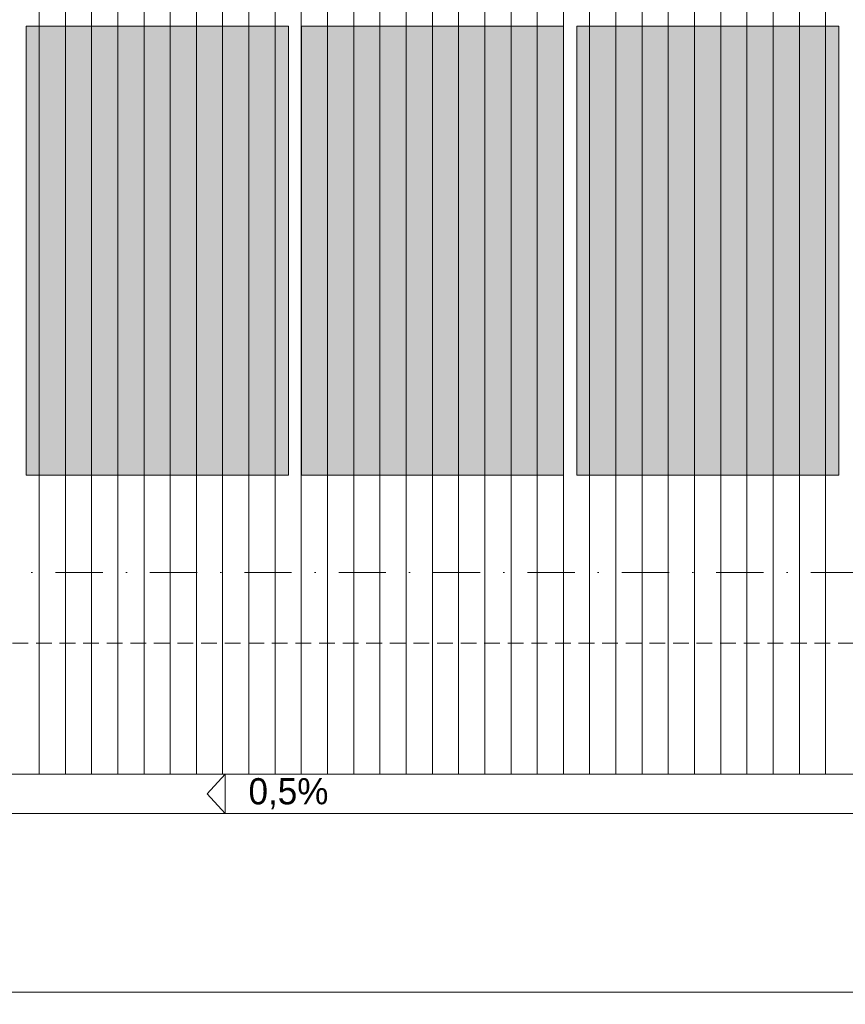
# Model space of a CAD drawing. Header units: millimetres. Extents: x 100377 to 139599, y -1988 to 13993.
# Tile 19 of 53: x 116188 to 119338, y -1342 to 2417. Entities that reach past the tile are written whole.
import ezdxf

# ---------------------------------------------------------------- set-up
doc = ezdxf.new("R2010")
doc.units = ezdxf.units.MM
doc.header["$MEASUREMENT"] = 0
doc.linetypes.add('Kropki i Kreski', pattern=[360, 180, -90, 0, -90])
doc.linetypes.add('Przerywana gęsta', pattern=[90, 60, -30])
for name, color, linetype, lineweight in [('Nowe_0_Nr_pióra__1', 7, 'Continuous', 13), ('Nowe_0_Nr_pióra__2', 251, 'Continuous', 13), ('Nowe_0_Nr_pióra__77', 2, 'Continuous', 15), ('Nowe_299-A Wymiary Opisy_Nr_pióra__1', 7, 'Continuous', 13), ('Nowe_299-A Wymiary Opisy_Nr_pióra__21', 7, 'Continuous', 25), ('Nowe_830-G Teksty Etykiety_Nr_pióra__1', 7, 'Continuous', 13)]:
    doc.layers.add(name, color=color, linetype=linetype, lineweight=lineweight)
doc.layers.add('Nowe_299-A Wymiary Opisy', color=7, linetype='Continuous')
doc.styles.add('STYL_AUTOMATYCZNY_1', font='txt')
doc.dimstyles.new('STYL_AUTOMATYCZNY__2', dxfattribs={"dimtxt": 200, "dimasz": 47.5, "dimexe": 0.18, "dimexo": 300, "dimgap": 0.09, "dimtad": 1, "dimtih": 1, "dimtoh": 1, "dimdec": 0, "dimlfac": 0.1, "dimzin": 0, "dimdsep": 46, "dimtxsty": 'STYL_AUTOMATYCZNY_1', "dimblk": 'ARROWHEAD_2', "dimblk1": 'ARROWHEAD_2', "dimblk2": 'ARROWHEAD_2', "dimcen": 0.09, "dimclrd": 7, "dimclre": 7, "dimclrt": 7, "dimadec": 1, "dimazin": 0, "dimtfac": 1, "dimtdec": 4, "dimtmove": 0, "dimatfit": 3, "dimfxl": 0, "dimtolj": 1, "dimtzin": 0, "dimarcsym": 0})

# ---------------------------------------------------------------- blocks, each defined once
blk = doc.blocks.new('*X2')
at = {"layer": 'Nowe_0_Nr_pióra__2', "color": 251, "linetype": 'Continuous', "lineweight": 13}
for p, q in [((116262.4, 2537), (116262.4, 2287)), ((116262.4, 2537), (116262.4, 2287)), ((116362.4, 2537), (116362.4, 2287)), ((116362.4, 2537), (116362.4, 2287)), ((116462.4, 2537), (116462.4, 2287)), ((116462.4, 2537), (116462.4, 2287)), ((116562.4, 2537), (116562.4, 2287)), ((116562.4, 2537), (116562.4, 2287)), ((116662.4, 2537), (116662.4, 2287)), ((116662.4, 2537), (116662.4, 2287)), ((116762.4, 2537), (116762.4, 2287)), ((116762.4, 2537), (116762.4, 2287)), ((116862.4, 2537), (116862.4, 2287)), ((116862.4, 2537), (116862.4, 2287)), ((116962.4, 2537), (116962.4, 2287)), ((116962.4, 2537), (116962.4, 2287)), ((117062.4, 2537), (117062.4, 2287)), ((117062.4, 2537), (117062.4, 2287)), ((117162.4, 2537), (117162.4, 2287)), ((117162.4, 2537), (117162.4, 2287)), ((117262.4, 2537), (117262.4, 2287)), ((117262.4, 2537), (117262.4, 2287)), ((117362.4, 2537), (117362.4, 2287)), ((117362.4, 2537), (117362.4, 2287)), ((117462.4, 2537), (117462.4, 2287)), ((117462.4, 2537), (117462.4, 2287)), ((117562.4, 2537), (117562.4, 2287)), ((117562.4, 2537), (117562.4, 2287)), ((117662.4, 2537), (117662.4, 2287)), ((117662.4, 2537), (117662.4, 2287)), ((117762.4, 2537), (117762.4, 2287)), ((117762.4, 2537), (117762.4, 2287)), ((117862.4, 2537), (117862.4, 2287)), ((117862.4, 2537), (117862.4, 2287)), ((117962.4, 2537), (117962.4, 2287)), ((117962.4, 2537), (117962.4, 2287)), ((118062.4, 2537), (118062.4, 2287)), ((118062.4, 2537), (118062.4, 2287)), ((118162.4, 2537), (118162.4, 2287)), ((118162.4, 2537), (118162.4, 2287)), ((118262.4, 2537), (118262.4, 2287)), ((118262.4, 2537), (118262.4, 2287)), ((118362.4, 2537), (118362.4, 2287)), ((118362.4, 2537), (118362.4, 2287)), ((118462.4, 2537), (118462.4, 2287)), ((118462.4, 2537), (118462.4, 2287)), ((118562.4, 2537), (118562.4, 2287)), ((118562.4, 2537), (118562.4, 2287)), ((118662.4, 2537), (118662.4, 2287)), ((118662.4, 2537), (118662.4, 2287)), ((118762.4, 2537), (118762.4, 2287)), ((118762.4, 2537), (118762.4, 2287)), ((118862.4, 2537), (118862.4, 2287)), ((118862.4, 2537), (118862.4, 2287)), ((118962.4, 2537), (118962.4, 2287)), ((118962.4, 2537), (118962.4, 2287)), ((119062.4, 2537), (119062.4, 2287)), ((119062.4, 2537), (119062.4, 2287)), ((119162.4, 2537), (119162.4, 2287)), ((119162.4, 2537), (119162.4, 2287)), ((119262.4, 2537), (119262.4, 2287)), ((119262.4, 2537), (119262.4, 2287)), ((116262.4, 2287), (116262.4, 2037)), ((116262.4, 2287), (116262.4, 2037)), ((116362.4, 2287), (116362.4, 2037)), ((116362.4, 2287), (116362.4, 2037)), ((116462.4, 2287), (116462.4, 2037)), ((116462.4, 2287), (116462.4, 2037)), ((116562.4, 2287), (116562.4, 2037)), ((116562.4, 2287), (116562.4, 2037)), ((116662.4, 2287), (116662.4, 2037)), ((116662.4, 2287), (116662.4, 2037)), ((116762.4, 2287), (116762.4, 2037)), ((116762.4, 2287), (116762.4, 2037)), ((116862.4, 2287), (116862.4, 2037)), ((116862.4, 2287), (116862.4, 2037)), ((116962.4, 2287), (116962.4, 2037)), ((116962.4, 2287), (116962.4, 2037)), ((117062.4, 2287), (117062.4, 2037)), ((117062.4, 2287), (117062.4, 2037)), ((117162.4, 2287), (117162.4, 2037)), ((117162.4, 2287), (117162.4, 2037)), ((117262.4, 2287), (117262.4, 2037)), ((117262.4, 2287), (117262.4, 2037)), ((117362.4, 2287), (117362.4, 2037)), ((117362.4, 2287), (117362.4, 2037)), ((117462.4, 2287), (117462.4, 2037)), ((117462.4, 2287), (117462.4, 2037)), ((117562.4, 2287), (117562.4, 2037)), ((117562.4, 2287), (117562.4, 2037)), ((117662.4, 2287), (117662.4, 2037)), ((117662.4, 2287), (117662.4, 2037)), ((117762.4, 2287), (117762.4, 2037)), ((117762.4, 2287), (117762.4, 2037)), ((117862.4, 2287), (117862.4, 2037)), ((117862.4, 2287), (117862.4, 2037)), ((117962.4, 2287), (117962.4, 2037)), ((117962.4, 2287), (117962.4, 2037)), ((118062.4, 2287), (118062.4, 2037)), ((118062.4, 2287), (118062.4, 2037)), ((118162.4, 2287), (118162.4, 2037)), ((118162.4, 2287), (118162.4, 2037)), ((118262.4, 2287), (118262.4, 2037)), ((118262.4, 2287), (118262.4, 2037)), ((118362.4, 2287), (118362.4, 2037)), ((118362.4, 2287), (118362.4, 2037)), ((118462.4, 2287), (118462.4, 2037)), ((118462.4, 2287), (118462.4, 2037)), ((118562.4, 2287), (118562.4, 2037)), ((118562.4, 2287), (118562.4, 2037)), ((118662.4, 2287), (118662.4, 2037)), ((118662.4, 2287), (118662.4, 2037)), ((118762.4, 2287), (118762.4, 2037)), ((118762.4, 2287), (118762.4, 2037)), ((118862.4, 2287), (118862.4, 2037)), ((118862.4, 2287), (118862.4, 2037)), ((118962.4, 2287), (118962.4, 2037)), ((118962.4, 2287), (118962.4, 2037)), ((119062.4, 2287), (119062.4, 2037)), ((119062.4, 2287), (119062.4, 2037)), ((119162.4, 2287), (119162.4, 2037)), ((119162.4, 2287), (119162.4, 2037)), ((119262.4, 2287), (119262.4, 2037)), ((119262.4, 2287), (119262.4, 2037)), ((116262.4, 2037), (116262.4, 1787)), ((116262.4, 2037), (116262.4, 1787)), ((116362.4, 2037), (116362.4, 1787)), ((116362.4, 2037), (116362.4, 1787)), ((116462.4, 2037), (116462.4, 1787)), ((116462.4, 2037), (116462.4, 1787)), ((116562.4, 2037), (116562.4, 1787)), ((116562.4, 2037), (116562.4, 1787)), ((116662.4, 2037), (116662.4, 1787)), ((116662.4, 2037), (116662.4, 1787)), ((116762.4, 2037), (116762.4, 1787)), ((116762.4, 2037), (116762.4, 1787)), ((116862.4, 2037), (116862.4, 1787)), ((116862.4, 2037), (116862.4, 1787)), ((116962.4, 2037), (116962.4, 1787)), ((116962.4, 2037), (116962.4, 1787)), ((117062.4, 2037), (117062.4, 1787)), ((117062.4, 2037), (117062.4, 1787)), ((117162.4, 2037), (117162.4, 1787)), ((117162.4, 2037), (117162.4, 1787)), ((117262.4, 2037), (117262.4, 1787)), ((117262.4, 2037), (117262.4, 1787)), ((117362.4, 2037), (117362.4, 1787)), ((117362.4, 2037), (117362.4, 1787)), ((117462.4, 2037), (117462.4, 1787)), ((117462.4, 2037), (117462.4, 1787)), ((117562.4, 2037), (117562.4, 1787)), ((117562.4, 2037), (117562.4, 1787)), ((117662.4, 2037), (117662.4, 1787)), ((117662.4, 2037), (117662.4, 1787)), ((117762.4, 2037), (117762.4, 1787)), ((117762.4, 2037), (117762.4, 1787)), ((117862.4, 2037), (117862.4, 1787)), ((117862.4, 2037), (117862.4, 1787)), ((117962.4, 2037), (117962.4, 1787)), ((117962.4, 2037), (117962.4, 1787)), ((118062.4, 2037), (118062.4, 1787)), ((118062.4, 2037), (118062.4, 1787)), ((118162.4, 2037), (118162.4, 1787)), ((118162.4, 2037), (118162.4, 1787)), ((118262.4, 2037), (118262.4, 1787)), ((118262.4, 2037), (118262.4, 1787)), ((118362.4, 2037), (118362.4, 1787)), ((118362.4, 2037), (118362.4, 1787)), ((118462.4, 2037), (118462.4, 1787)), ((118462.4, 2037), (118462.4, 1787)), ((118562.4, 2037), (118562.4, 1787)), ((118562.4, 2037), (118562.4, 1787)), ((118662.4, 2037), (118662.4, 1787)), ((118662.4, 2037), (118662.4, 1787)), ((118762.4, 2037), (118762.4, 1787)), ((118762.4, 2037), (118762.4, 1787)), ((118862.4, 2037), (118862.4, 1787)), ((118862.4, 2037), (118862.4, 1787)), ((118962.4, 2037), (118962.4, 1787)), ((118962.4, 2037), (118962.4, 1787)), ((119062.4, 2037), (119062.4, 1787)), ((119062.4, 2037), (119062.4, 1787)), ((119162.4, 2037), (119162.4, 1787)), ((119162.4, 2037), (119162.4, 1787)), ((119262.4, 2037), (119262.4, 1787)), ((119262.4, 2037), (119262.4, 1787)), ((116262.4, 1787), (116262.4, 1537)), ((116262.4, 1787), (116262.4, 1537)), ((116362.4, 1787), (116362.4, 1537)), ((116362.4, 1787), (116362.4, 1537)), ((116462.4, 1787), (116462.4, 1537)), ((116462.4, 1787), (116462.4, 1537)), ((116562.4, 1787), (116562.4, 1537)), ((116562.4, 1787), (116562.4, 1537)), ((116662.4, 1787), (116662.4, 1537)), ((116662.4, 1787), (116662.4, 1537)), ((116762.4, 1787), (116762.4, 1537)), ((116762.4, 1787), (116762.4, 1537)), ((116862.4, 1787), (116862.4, 1537)), ((116862.4, 1787), (116862.4, 1537)), ((116962.4, 1787), (116962.4, 1537)), ((116962.4, 1787), (116962.4, 1537)), ((117062.4, 1787), (117062.4, 1537)), ((117062.4, 1787), (117062.4, 1537)), ((117162.4, 1787), (117162.4, 1537)), ((117162.4, 1787), (117162.4, 1537)), ((117262.4, 1787), (117262.4, 1537)), ((117262.4, 1787), (117262.4, 1537)), ((117362.4, 1787), (117362.4, 1537)), ((117362.4, 1787), (117362.4, 1537)), ((117462.4, 1787), (117462.4, 1537)), ((117462.4, 1787), (117462.4, 1537)), ((117562.4, 1787), (117562.4, 1537)), ((117562.4, 1787), (117562.4, 1537)), ((117662.4, 1787), (117662.4, 1537)), ((117662.4, 1787), (117662.4, 1537)), ((117762.4, 1787), (117762.4, 1537)), ((117762.4, 1787), (117762.4, 1537)), ((117862.4, 1787), (117862.4, 1537)), ((117862.4, 1787), (117862.4, 1537)), ((117962.4, 1787), (117962.4, 1537)), ((117962.4, 1787), (117962.4, 1537)), ((118062.4, 1787), (118062.4, 1537)), ((118062.4, 1787), (118062.4, 1537)), ((118162.4, 1787), (118162.4, 1537)), ((118162.4, 1787), (118162.4, 1537)), ((118262.4, 1787), (118262.4, 1537)), ((118262.4, 1787), (118262.4, 1537)), ((118362.4, 1787), (118362.4, 1537)), ((118362.4, 1787), (118362.4, 1537)), ((118462.4, 1787), (118462.4, 1537)), ((118462.4, 1787), (118462.4, 1537)), ((118562.4, 1787), (118562.4, 1537)), ((118562.4, 1787), (118562.4, 1537)), ((118662.4, 1787), (118662.4, 1537)), ((118662.4, 1787), (118662.4, 1537)), ((118762.4, 1787), (118762.4, 1537)), ((118762.4, 1787), (118762.4, 1537)), ((118862.4, 1787), (118862.4, 1537)), ((118862.4, 1787), (118862.4, 1537)), ((118962.4, 1787), (118962.4, 1537)), ((118962.4, 1787), (118962.4, 1537)), ((119062.4, 1787), (119062.4, 1537)), ((119062.4, 1787), (119062.4, 1537)), ((119162.4, 1787), (119162.4, 1537)), ((119162.4, 1787), (119162.4, 1537)), ((119262.4, 1787), (119262.4, 1537)), ((119262.4, 1787), (119262.4, 1537)), ((116262.4, 1537), (116262.4, 1287)), ((116262.4, 1537), (116262.4, 1287)), ((116362.4, 1537), (116362.4, 1287)), ((116362.4, 1537), (116362.4, 1287)), ((116462.4, 1537), (116462.4, 1287)), ((116462.4, 1537), (116462.4, 1287)), ((116562.4, 1537), (116562.4, 1287)), ((116562.4, 1537), (116562.4, 1287)), ((116662.4, 1537), (116662.4, 1287)), ((116662.4, 1537), (116662.4, 1287)), ((116762.4, 1537), (116762.4, 1287)), ((116762.4, 1537), (116762.4, 1287)), ((116862.4, 1537), (116862.4, 1287)), ((116862.4, 1537), (116862.4, 1287)), ((116962.4, 1537), (116962.4, 1287)), ((116962.4, 1537), (116962.4, 1287)), ((117062.4, 1537), (117062.4, 1287)), ((117062.4, 1537), (117062.4, 1287)), ((117162.4, 1537), (117162.4, 1287)), ((117162.4, 1537), (117162.4, 1287)), ((117262.4, 1537), (117262.4, 1287)), ((117262.4, 1537), (117262.4, 1287)), ((117362.4, 1537), (117362.4, 1287)), ((117362.4, 1537), (117362.4, 1287)), ((117462.4, 1537), (117462.4, 1287)), ((117462.4, 1537), (117462.4, 1287)), ((117562.4, 1537), (117562.4, 1287)), ((117562.4, 1537), (117562.4, 1287)), ((117662.4, 1537), (117662.4, 1287)), ((117662.4, 1537), (117662.4, 1287)), ((117762.4, 1537), (117762.4, 1287)), ((117762.4, 1537), (117762.4, 1287)), ((117862.4, 1537), (117862.4, 1287)), ((117862.4, 1537), (117862.4, 1287)), ((117962.4, 1537), (117962.4, 1287)), ((117962.4, 1537), (117962.4, 1287)), ((118062.4, 1537), (118062.4, 1287)), ((118062.4, 1537), (118062.4, 1287)), ((118162.4, 1537), (118162.4, 1287)), ((118162.4, 1537), (118162.4, 1287)), ((118262.4, 1537), (118262.4, 1287)), ((118262.4, 1537), (118262.4, 1287)), ((118362.4, 1537), (118362.4, 1287)), ((118362.4, 1537), (118362.4, 1287)), ((118462.4, 1537), (118462.4, 1287)), ((118462.4, 1537), (118462.4, 1287)), ((118562.4, 1537), (118562.4, 1287)), ((118562.4, 1537), (118562.4, 1287)), ((118662.4, 1537), (118662.4, 1287)), ((118662.4, 1537), (118662.4, 1287)), ((118762.4, 1537), (118762.4, 1287)), ((118762.4, 1537), (118762.4, 1287)), ((118862.4, 1537), (118862.4, 1287)), ((118862.4, 1537), (118862.4, 1287)), ((118962.4, 1537), (118962.4, 1287)), ((118962.4, 1537), (118962.4, 1287)), ((119062.4, 1537), (119062.4, 1287)), ((119062.4, 1537), (119062.4, 1287)), ((119162.4, 1537), (119162.4, 1287)), ((119162.4, 1537), (119162.4, 1287)), ((119262.4, 1537), (119262.4, 1287)), ((119262.4, 1537), (119262.4, 1287)), ((116262.4, 1287), (116262.4, 1037)), ((116262.4, 1287), (116262.4, 1037)), ((116362.4, 1287), (116362.4, 1037)), ((116362.4, 1287), (116362.4, 1037)), ((116462.4, 1287), (116462.4, 1037)), ((116462.4, 1287), (116462.4, 1037)), ((116562.4, 1287), (116562.4, 1037)), ((116562.4, 1287), (116562.4, 1037)), ((116662.4, 1287), (116662.4, 1037)), ((116662.4, 1287), (116662.4, 1037)), ((116762.4, 1287), (116762.4, 1037)), ((116762.4, 1287), (116762.4, 1037)), ((116862.4, 1287), (116862.4, 1037)), ((116862.4, 1287), (116862.4, 1037)), ((116962.4, 1287), (116962.4, 1037)), ((116962.4, 1287), (116962.4, 1037)), ((117062.4, 1287), (117062.4, 1037)), ((117062.4, 1287), (117062.4, 1037)), ((117162.4, 1287), (117162.4, 1037)), ((117162.4, 1287), (117162.4, 1037)), ((117262.4, 1287), (117262.4, 1037)), ((117262.4, 1287), (117262.4, 1037)), ((117362.4, 1287), (117362.4, 1037)), ((117362.4, 1287), (117362.4, 1037)), ((117462.4, 1287), (117462.4, 1037)), ((117462.4, 1287), (117462.4, 1037)), ((117562.4, 1287), (117562.4, 1037)), ((117562.4, 1287), (117562.4, 1037)), ((117662.4, 1287), (117662.4, 1037)), ((117662.4, 1287), (117662.4, 1037)), ((117762.4, 1287), (117762.4, 1037)), ((117762.4, 1287), (117762.4, 1037)), ((117862.4, 1287), (117862.4, 1037)), ((117862.4, 1287), (117862.4, 1037)), ((117962.4, 1287), (117962.4, 1037)), ((117962.4, 1287), (117962.4, 1037)), ((118062.4, 1287), (118062.4, 1037)), ((118062.4, 1287), (118062.4, 1037)), ((118162.4, 1287), (118162.4, 1037)), ((118162.4, 1287), (118162.4, 1037)), ((118262.4, 1287), (118262.4, 1037)), ((118262.4, 1287), (118262.4, 1037)), ((118362.4, 1287), (118362.4, 1037)), ((118362.4, 1287), (118362.4, 1037)), ((118462.4, 1287), (118462.4, 1037)), ((118462.4, 1287), (118462.4, 1037)), ((118562.4, 1287), (118562.4, 1037)), ((118562.4, 1287), (118562.4, 1037)), ((118662.4, 1287), (118662.4, 1037)), ((118662.4, 1287), (118662.4, 1037)), ((118762.4, 1287), (118762.4, 1037)), ((118762.4, 1287), (118762.4, 1037)), ((118862.4, 1287), (118862.4, 1037)), ((118862.4, 1287), (118862.4, 1037)), ((118962.4, 1287), (118962.4, 1037)), ((118962.4, 1287), (118962.4, 1037)), ((119062.4, 1287), (119062.4, 1037)), ((119062.4, 1287), (119062.4, 1037)), ((119162.4, 1287), (119162.4, 1037)), ((119162.4, 1287), (119162.4, 1037)), ((119262.4, 1287), (119262.4, 1037)), ((119262.4, 1287), (119262.4, 1037)), ((116262.4, 1037), (116262.4, 787)), ((116262.4, 1037), (116262.4, 787)), ((116362.4, 1037), (116362.4, 787)), ((116362.4, 1037), (116362.4, 787)), ((116462.4, 1037), (116462.4, 787)), ((116462.4, 1037), (116462.4, 787)), ((116562.4, 1037), (116562.4, 787)), ((116562.4, 1037), (116562.4, 787)), ((116662.4, 1037), (116662.4, 787)), ((116662.4, 1037), (116662.4, 787)), ((116762.4, 1037), (116762.4, 787)), ((116762.4, 1037), (116762.4, 787)), ((116862.4, 1037), (116862.4, 787)), ((116862.4, 1037), (116862.4, 787)), ((116962.4, 1037), (116962.4, 787)), ((116962.4, 1037), (116962.4, 787)), ((117062.4, 1037), (117062.4, 787)), ((117062.4, 1037), (117062.4, 787)), ((117162.4, 1037), (117162.4, 787)), ((117162.4, 1037), (117162.4, 787)), ((117262.4, 1037), (117262.4, 787)), ((117262.4, 1037), (117262.4, 787)), ((117362.4, 1037), (117362.4, 787)), ((117362.4, 1037), (117362.4, 787)), ((117462.4, 1037), (117462.4, 787)), ((117462.4, 1037), (117462.4, 787)), ((117562.4, 1037), (117562.4, 787)), ((117562.4, 1037), (117562.4, 787)), ((117662.4, 1037), (117662.4, 787)), ((117662.4, 1037), (117662.4, 787)), ((117762.4, 1037), (117762.4, 787)), ((117762.4, 1037), (117762.4, 787)), ((117862.4, 1037), (117862.4, 787)), ((117862.4, 1037), (117862.4, 787)), ((117962.4, 1037), (117962.4, 787)), ((117962.4, 1037), (117962.4, 787)), ((118062.4, 1037), (118062.4, 787)), ((118062.4, 1037), (118062.4, 787)), ((118162.4, 1037), (118162.4, 787)), ((118162.4, 1037), (118162.4, 787)), ((118262.4, 1037), (118262.4, 787)), ((118262.4, 1037), (118262.4, 787)), ((118362.4, 1037), (118362.4, 787)), ((118362.4, 1037), (118362.4, 787)), ((118462.4, 1037), (118462.4, 787)), ((118462.4, 1037), (118462.4, 787)), ((118562.4, 1037), (118562.4, 787)), ((118562.4, 1037), (118562.4, 787)), ((118662.4, 1037), (118662.4, 787)), ((118662.4, 1037), (118662.4, 787)), ((118762.4, 1037), (118762.4, 787)), ((118762.4, 1037), (118762.4, 787)), ((118862.4, 1037), (118862.4, 787)), ((118862.4, 1037), (118862.4, 787)), ((118962.4, 1037), (118962.4, 787)), ((118962.4, 1037), (118962.4, 787)), ((119062.4, 1037), (119062.4, 787)), ((119062.4, 1037), (119062.4, 787)), ((119162.4, 1037), (119162.4, 787)), ((119162.4, 1037), (119162.4, 787)), ((119262.4, 1037), (119262.4, 787)), ((119262.4, 1037), (119262.4, 787)), ((116262.4, 787), (116262.4, 537)), ((116262.4, 787), (116262.4, 537)), ((116362.4, 787), (116362.4, 537)), ((116362.4, 787), (116362.4, 537)), ((116462.4, 787), (116462.4, 537)), ((116462.4, 787), (116462.4, 537)), ((116562.4, 787), (116562.4, 537)), ((116562.4, 787), (116562.4, 537)), ((116662.4, 787), (116662.4, 537)), ((116662.4, 787), (116662.4, 537)), ((116762.4, 787), (116762.4, 537)), ((116762.4, 787), (116762.4, 537)), ((116862.4, 787), (116862.4, 537)), ((116862.4, 787), (116862.4, 537)), ((116962.4, 787), (116962.4, 537)), ((116962.4, 787), (116962.4, 537)), ((117062.4, 787), (117062.4, 537)), ((117062.4, 787), (117062.4, 537)), ((117162.4, 787), (117162.4, 537)), ((117162.4, 787), (117162.4, 537)), ((117262.4, 787), (117262.4, 537)), ((117262.4, 787), (117262.4, 537)), ((117362.4, 787), (117362.4, 537)), ((117362.4, 787), (117362.4, 537)), ((117462.4, 787), (117462.4, 537)), ((117462.4, 787), (117462.4, 537)), ((117562.4, 787), (117562.4, 537)), ((117562.4, 787), (117562.4, 537)), ((117662.4, 787), (117662.4, 537)), ((117662.4, 787), (117662.4, 537)), ((117762.4, 787), (117762.4, 537)), ((117762.4, 787), (117762.4, 537)), ((117862.4, 787), (117862.4, 537)), ((117862.4, 787), (117862.4, 537)), ((117962.4, 787), (117962.4, 537)), ((117962.4, 787), (117962.4, 537)), ((118062.4, 787), (118062.4, 537)), ((118062.4, 787), (118062.4, 537)), ((118162.4, 787), (118162.4, 537)), ((118162.4, 787), (118162.4, 537)), ((118262.4, 787), (118262.4, 537)), ((118262.4, 787), (118262.4, 537)), ((118362.4, 787), (118362.4, 537)), ((118362.4, 787), (118362.4, 537)), ((118462.4, 787), (118462.4, 537)), ((118462.4, 787), (118462.4, 537)), ((118562.4, 787), (118562.4, 537)), ((118562.4, 787), (118562.4, 537)), ((118662.4, 787), (118662.4, 537)), ((118662.4, 787), (118662.4, 537)), ((118762.4, 787), (118762.4, 537)), ((118762.4, 787), (118762.4, 537)), ((118862.4, 787), (118862.4, 537)), ((118862.4, 787), (118862.4, 537)), ((118962.4, 787), (118962.4, 537)), ((118962.4, 787), (118962.4, 537)), ((119062.4, 787), (119062.4, 537)), ((119062.4, 787), (119062.4, 537)), ((119162.4, 787), (119162.4, 537)), ((119162.4, 787), (119162.4, 537)), ((119262.4, 787), (119262.4, 537)), ((119262.4, 787), (119262.4, 537)), ((116262.4, 537), (116262.4, 287)), ((116262.4, 537), (116262.4, 287)), ((116362.4, 537), (116362.4, 287)), ((116362.4, 537), (116362.4, 287)), ((116462.4, 537), (116462.4, 287)), ((116462.4, 537), (116462.4, 287)), ((116562.4, 537), (116562.4, 287)), ((116562.4, 537), (116562.4, 287)), ((116662.4, 537), (116662.4, 287)), ((116662.4, 537), (116662.4, 287)), ((116762.4, 537), (116762.4, 287)), ((116762.4, 537), (116762.4, 287)), ((116862.4, 537), (116862.4, 287)), ((116862.4, 537), (116862.4, 287)), ((116962.4, 537), (116962.4, 287)), ((116962.4, 537), (116962.4, 287)), ((117062.4, 537), (117062.4, 287)), ((117062.4, 537), (117062.4, 287)), ((117162.4, 537), (117162.4, 287)), ((117162.4, 537), (117162.4, 287)), ((117262.4, 537), (117262.4, 287)), ((117262.4, 537), (117262.4, 287)), ((117362.4, 537), (117362.4, 287)), ((117362.4, 537), (117362.4, 287)), ((117462.4, 537), (117462.4, 287)), ((117462.4, 537), (117462.4, 287)), ((117562.4, 537), (117562.4, 287)), ((117562.4, 537), (117562.4, 287)), ((117662.4, 537), (117662.4, 287)), ((117662.4, 537), (117662.4, 287)), ((117762.4, 537), (117762.4, 287)), ((117762.4, 537), (117762.4, 287)), ((117862.4, 537), (117862.4, 287)), ((117862.4, 537), (117862.4, 287)), ((117962.4, 537), (117962.4, 287)), ((117962.4, 537), (117962.4, 287)), ((118062.4, 537), (118062.4, 287)), ((118062.4, 537), (118062.4, 287)), ((118162.4, 537), (118162.4, 287)), ((118162.4, 537), (118162.4, 287)), ((118262.4, 537), (118262.4, 287)), ((118262.4, 537), (118262.4, 287)), ((118362.4, 537), (118362.4, 287)), ((118362.4, 537), (118362.4, 287)), ((118462.4, 537), (118462.4, 287)), ((118462.4, 537), (118462.4, 287)), ((118562.4, 537), (118562.4, 287)), ((118562.4, 537), (118562.4, 287)), ((118662.4, 537), (118662.4, 287)), ((118662.4, 537), (118662.4, 287)), ((118762.4, 537), (118762.4, 287)), ((118762.4, 537), (118762.4, 287)), ((118862.4, 537), (118862.4, 287)), ((118862.4, 537), (118862.4, 287)), ((118962.4, 537), (118962.4, 287)), ((118962.4, 537), (118962.4, 287)), ((119062.4, 537), (119062.4, 287)), ((119062.4, 537), (119062.4, 287)), ((119162.4, 537), (119162.4, 287)), ((119162.4, 537), (119162.4, 287)), ((119262.4, 537), (119262.4, 287)), ((119262.4, 537), (119262.4, 287)), ((116262.4, 287), (116262.4, 37)), ((116262.4, 287), (116262.4, 37)), ((116362.4, 287), (116362.4, 37)), ((116362.4, 287), (116362.4, 37)), ((116462.4, 287), (116462.4, 37)), ((116462.4, 287), (116462.4, 37)), ((116562.4, 287), (116562.4, 37)), ((116562.4, 287), (116562.4, 37)), ((116662.4, 287), (116662.4, 37)), ((116662.4, 287), (116662.4, 37)), ((116762.4, 287), (116762.4, 37)), ((116762.4, 287), (116762.4, 37)), ((116862.4, 287), (116862.4, 37)), ((116862.4, 287), (116862.4, 37)), ((116962.4, 287), (116962.4, 37)), ((116962.4, 287), (116962.4, 37)), ((117062.4, 287), (117062.4, 37)), ((117062.4, 287), (117062.4, 37)), ((117162.4, 287), (117162.4, 37)), ((117162.4, 287), (117162.4, 37)), ((117262.4, 287), (117262.4, 37)), ((117262.4, 287), (117262.4, 37)), ((117362.4, 287), (117362.4, 37)), ((117362.4, 287), (117362.4, 37)), ((117462.4, 287), (117462.4, 37)), ((117462.4, 287), (117462.4, 37)), ((117562.4, 287), (117562.4, 37)), ((117562.4, 287), (117562.4, 37)), ((117662.4, 287), (117662.4, 37)), ((117662.4, 287), (117662.4, 37)), ((117762.4, 287), (117762.4, 37)), ((117762.4, 287), (117762.4, 37)), ((117862.4, 287), (117862.4, 37)), ((117862.4, 287), (117862.4, 37)), ((117962.4, 287), (117962.4, 37)), ((117962.4, 287), (117962.4, 37)), ((118062.4, 287), (118062.4, 37)), ((118062.4, 287), (118062.4, 37)), ((118162.4, 287), (118162.4, 37)), ((118162.4, 287), (118162.4, 37)), ((118262.4, 287), (118262.4, 37)), ((118262.4, 287), (118262.4, 37)), ((118362.4, 287), (118362.4, 37)), ((118362.4, 287), (118362.4, 37)), ((118462.4, 287), (118462.4, 37)), ((118462.4, 287), (118462.4, 37)), ((118562.4, 287), (118562.4, 37)), ((118562.4, 287), (118562.4, 37)), ((118662.4, 287), (118662.4, 37)), ((118662.4, 287), (118662.4, 37)), ((118762.4, 287), (118762.4, 37)), ((118762.4, 287), (118762.4, 37)), ((118862.4, 287), (118862.4, 37)), ((118862.4, 287), (118862.4, 37)), ((118962.4, 287), (118962.4, 37)), ((118962.4, 287), (118962.4, 37)), ((119062.4, 287), (119062.4, 37)), ((119062.4, 287), (119062.4, 37)), ((119162.4, 287), (119162.4, 37)), ((119162.4, 287), (119162.4, 37)), ((119262.4, 287), (119262.4, 37)), ((119262.4, 287), (119262.4, 37)), ((116262.4, 37), (116262.4, -213)), ((116262.4, 37), (116262.4, -213)), ((116362.4, 37), (116362.4, -213)), ((116362.4, 37), (116362.4, -213)), ((116462.4, 37), (116462.4, -213)), ((116462.4, 37), (116462.4, -213)), ((116562.4, 37), (116562.4, -213)), ((116562.4, 37), (116562.4, -213)), ((116662.4, 37), (116662.4, -213)), ((116662.4, 37), (116662.4, -213)), ((116762.4, 37), (116762.4, -213)), ((116762.4, 37), (116762.4, -213)), ((116862.4, 37), (116862.4, -213)), ((116862.4, 37), (116862.4, -213)), ((116962.4, 37), (116962.4, -213)), ((116962.4, 37), (116962.4, -213)), ((117062.4, 37), (117062.4, -213)), ((117062.4, 37), (117062.4, -213)), ((117162.4, 37), (117162.4, -213)), ((117162.4, 37), (117162.4, -213)), ((117262.4, 37), (117262.4, -213)), ((117262.4, 37), (117262.4, -213)), ((117362.4, 37), (117362.4, -213)), ((117362.4, 37), (117362.4, -213)), ((117462.4, 37), (117462.4, -213)), ((117462.4, 37), (117462.4, -213)), ((117562.4, 37), (117562.4, -213)), ((117562.4, 37), (117562.4, -213)), ((117662.4, 37), (117662.4, -213)), ((117662.4, 37), (117662.4, -213)), ((117762.4, 37), (117762.4, -213)), ((117762.4, 37), (117762.4, -213)), ((117862.4, 37), (117862.4, -213)), ((117862.4, 37), (117862.4, -213)), ((117962.4, 37), (117962.4, -213)), ((117962.4, 37), (117962.4, -213)), ((118062.4, 37), (118062.4, -213)), ((118062.4, 37), (118062.4, -213)), ((118162.4, 37), (118162.4, -213)), ((118162.4, 37), (118162.4, -213)), ((118262.4, 37), (118262.4, -213)), ((118262.4, 37), (118262.4, -213)), ((118362.4, 37), (118362.4, -213)), ((118362.4, 37), (118362.4, -213)), ((118462.4, 37), (118462.4, -213)), ((118462.4, 37), (118462.4, -213)), ((118562.4, 37), (118562.4, -213)), ((118562.4, 37), (118562.4, -213)), ((118662.4, 37), (118662.4, -213)), ((118662.4, 37), (118662.4, -213)), ((118762.4, 37), (118762.4, -213)), ((118762.4, 37), (118762.4, -213)), ((118862.4, 37), (118862.4, -213)), ((118862.4, 37), (118862.4, -213)), ((118962.4, 37), (118962.4, -213)), ((118962.4, 37), (118962.4, -213)), ((119062.4, 37), (119062.4, -213)), ((119062.4, 37), (119062.4, -213)), ((119162.4, 37), (119162.4, -213)), ((119162.4, 37), (119162.4, -213)), ((119262.4, 37), (119262.4, -213)), ((119262.4, 37), (119262.4, -213)), ((116262.4, -213), (116262.4, -463)), ((116262.4, -213), (116262.4, -463)), ((116362.4, -213), (116362.4, -463)), ((116362.4, -213), (116362.4, -463)), ((116462.4, -213), (116462.4, -463)), ((116462.4, -213), (116462.4, -463)), ((116562.4, -213), (116562.4, -463)), ((116562.4, -213), (116562.4, -463)), ((116662.4, -213), (116662.4, -463)), ((116662.4, -213), (116662.4, -463)), ((116762.4, -213), (116762.4, -463)), ((116762.4, -213), (116762.4, -463)), ((116862.4, -213), (116862.4, -463)), ((116862.4, -213), (116862.4, -463)), ((116962.4, -213), (116962.4, -463)), ((116962.4, -213), (116962.4, -463)), ((117062.4, -213), (117062.4, -463)), ((117062.4, -213), (117062.4, -463)), ((117162.4, -213), (117162.4, -463)), ((117162.4, -213), (117162.4, -463)), ((117262.4, -213), (117262.4, -463)), ((117262.4, -213), (117262.4, -463)), ((117362.4, -213), (117362.4, -463)), ((117362.4, -213), (117362.4, -463)), ((117462.4, -213), (117462.4, -463)), ((117462.4, -213), (117462.4, -463)), ((117562.4, -213), (117562.4, -463)), ((117562.4, -213), (117562.4, -463)), ((117662.4, -213), (117662.4, -463)), ((117662.4, -213), (117662.4, -463)), ((117762.4, -213), (117762.4, -463)), ((117762.4, -213), (117762.4, -463)), ((117862.4, -213), (117862.4, -463)), ((117862.4, -213), (117862.4, -463)), ((117962.4, -213), (117962.4, -463)), ((117962.4, -213), (117962.4, -463)), ((118062.4, -213), (118062.4, -463)), ((118062.4, -213), (118062.4, -463)), ((118162.4, -213), (118162.4, -463)), ((118162.4, -213), (118162.4, -463)), ((118262.4, -213), (118262.4, -463)), ((118262.4, -213), (118262.4, -463)), ((118362.4, -213), (118362.4, -463)), ((118362.4, -213), (118362.4, -463)), ((118462.4, -213), (118462.4, -463)), ((118462.4, -213), (118462.4, -463)), ((118562.4, -213), (118562.4, -463)), ((118562.4, -213), (118562.4, -463)), ((118662.4, -213), (118662.4, -463)), ((118662.4, -213), (118662.4, -463)), ((118762.4, -213), (118762.4, -463)), ((118762.4, -213), (118762.4, -463)), ((118862.4, -213), (118862.4, -463)), ((118862.4, -213), (118862.4, -463)), ((118962.4, -213), (118962.4, -463)), ((118962.4, -213), (118962.4, -463)), ((119062.4, -213), (119062.4, -463)), ((119062.4, -213), (119062.4, -463)), ((119162.4, -213), (119162.4, -463)), ((119162.4, -213), (119162.4, -463)), ((119262.4, -213), (119262.4, -463)), ((119262.4, -213), (119262.4, -463))]:
    blk.add_line(p, q, dxfattribs=at)
blk = doc.blocks.new('Wypełnienie_1_1', base_point=(0, 0))
at = {"layer": 'Nowe_0_Nr_pióra__2', "color": 251, "linetype": 'Continuous', "lineweight": 13}
blk.add_blockref('*X2', (0, 0), dxfattribs=at)
blk = doc.blocks.new('*D20')
at = {"layer": 'Nowe_299-A Wymiary Opisy_Nr_pióra__1', "color": 7, "linetype": 'Continuous', "lineweight": 13}
for p, q in [((102464.4, -1342.1), (102464.4, -263)), ((137460.4, -1342.1), (137460.4, -263)), ((102433.8, -1295.2), (102464.4, -1295.2)), ((102464.4, -1295.2), (137460.4, -1295.2)), ((137460.4, -1295.2), (137491, -1295.2))]:
    blk.add_line(p, q, dxfattribs=at)
at = {"layer": 'Nowe_299-A Wymiary Opisy_Nr_pióra__21', "color": 7, "linetype": 'Continuous', "lineweight": 25}
for p, q in [((102482.4, -1264), (102446.4, -1326.5)), ((137442.4, -1326.5), (137478.4, -1264))]:
    blk.add_line(p, q, dxfattribs=at)
at = {"layer": 'Nowe_299-A Wymiary Opisy_Nr_pióra__1', "color": 7, "lineweight": 13, "insert": (119620.5, -1255.2), "char_height": 200, "attachment_point": 7, "style": 'STYL_AUTOMATYCZNY_1'}
blk.add_mtext('{\\A1;3\xa0500}', dxfattribs=at)
blk = doc.blocks.new('ARROWHEAD_2')
at = {"color": 0, "linetype": 'Continuous', "lineweight": 0}
for p, q in [((0, 0), (-1, 0)), ((-0.378, -0.655), (0.378, 0.655))]:
    blk.add_line(p, q, dxfattribs=at)

msp = doc.modelspace()

# ---------------------------------------------------------------- hatches: boundary and pattern name
at = {"layer": 'Nowe_0_Nr_pióra__77', "linetype": 'Continuous', "lineweight": 0}
for points in [[(116213.2, 2392), (116213.2, 1316.8), (116213.2, 692), (116213.2, 678.4), (117213.1, 678.4), (117213.1, 1316.8), (117213.1, 2392)], [(117263.1, 2392), (117263.1, 1316.8), (117263.1, 692), (117263.1, 678.4), (118263, 678.4), (118263, 1316.8), (118263, 2392)], [(118313, 2392), (118313, 1316.8), (118313, 692), (118313, 678.4), (119312.9, 678.4), (119312.9, 1316.8), (119312.9, 2392)]]:
    msp.add_hatch(color=54, dxfattribs=at).paths.add_polyline_path(points)

# ---------------------------------------------------------------- linework, layer by layer
at = {"layer": 'Nowe_0_Nr_pióra__1', "color": 7, "linetype": 'Przerywana gęsta', "lineweight": 13}
msp.add_lwpolyline([(137460.4, 37), (102464.4, 37), (102464.4, 12037), (137460.4, 12037)], close=True, dxfattribs=at)
at = {"layer": 'Nowe_0_Nr_pióra__1', "color": 7, "linetype": 'Continuous', "lineweight": 13}
for points in [[(137460.4, 6037), (137960.4, 6037), (137960.4, 37), (137960.4, -463), (102464.4, -463), (101964.4, -463), (101964.4, 6037), (102464.4, 6037)], [(101964.4, -463), (101964.4, -613), (137960.4, -613), (137960.4, -463)], [(116902.7, -538), (116971.4, -463)], [(116971.4, -463), (116971.4, -613)], [(116902.7, -538), (116971.4, -613)]]:
    msp.add_lwpolyline(points, dxfattribs=at)
at = {"layer": 'Nowe_0_Nr_pióra__1', "color": 7, "linetype": 'Continuous', "lineweight": 13, "flags": 128}
for points in [[(116213.2, 2392), (116213.2, 1316.8), (116213.2, 692), (116213.2, 678.4), (117213.1, 678.4), (117213.1, 1316.8), (117213.1, 2392)], [(117263.1, 2392), (117263.1, 1316.8), (117263.1, 692), (117263.1, 678.4), (118263, 678.4), (118263, 1316.8), (118263, 2392)], [(118313, 2392), (118313, 1316.8), (118313, 692), (118313, 678.4), (119312.9, 678.4), (119312.9, 1316.8), (119312.9, 2392)]]:
    msp.add_lwpolyline(points, close=True, dxfattribs=at)
at = {"layer": 'Nowe_0_Nr_pióra__1', "color": 7, "linetype": 'Kropki i Kreski', "lineweight": 13}
msp.add_lwpolyline([(100840.7, 307), (139132.9, 307)], dxfattribs=at)

# ---------------------------------------------------------------- block references
at = {"layer": 'Nowe_0_Nr_pióra__2', "color": 251, "linetype": 'Continuous', "lineweight": 13}
msp.add_blockref('Wypełnienie_1_1', (0, 0), dxfattribs=at)

# ---------------------------------------------------------------- texts
at = {"layer": 'Nowe_830-G Teksty Etykiety_Nr_pióra__1', "color": 7, "linetype": 'Continuous', "lineweight": 13, "insert": (117061.1, -478.7), "char_height": 100, "attachment_point": 1, "style": 'STYL_AUTOMATYCZNY_1'}
msp.add_mtext('{\\A1;0,5%}', dxfattribs=at)

# ---------------------------------------------------------------- dimensions: what is measured, and where the dimension line sits
at = {"layer": 'Nowe_299-A Wymiary Opisy', "color": 7, "linetype": 'Continuous', "lineweight": 13}
dim = msp.add_linear_dim(base=(137460.4, -1295.2), p1=(102464.4, 37), p2=(137460.4, 37), dimstyle='STYL_AUTOMATYCZNY__2', dxfattribs=at)
dim.commit()
dim.dimension.update_dxf_attribs({"geometry": '*D20', "text_midpoint": (119964, -1155.2), "dimtype": 160})

doc.saveas('drawing.dxf')
